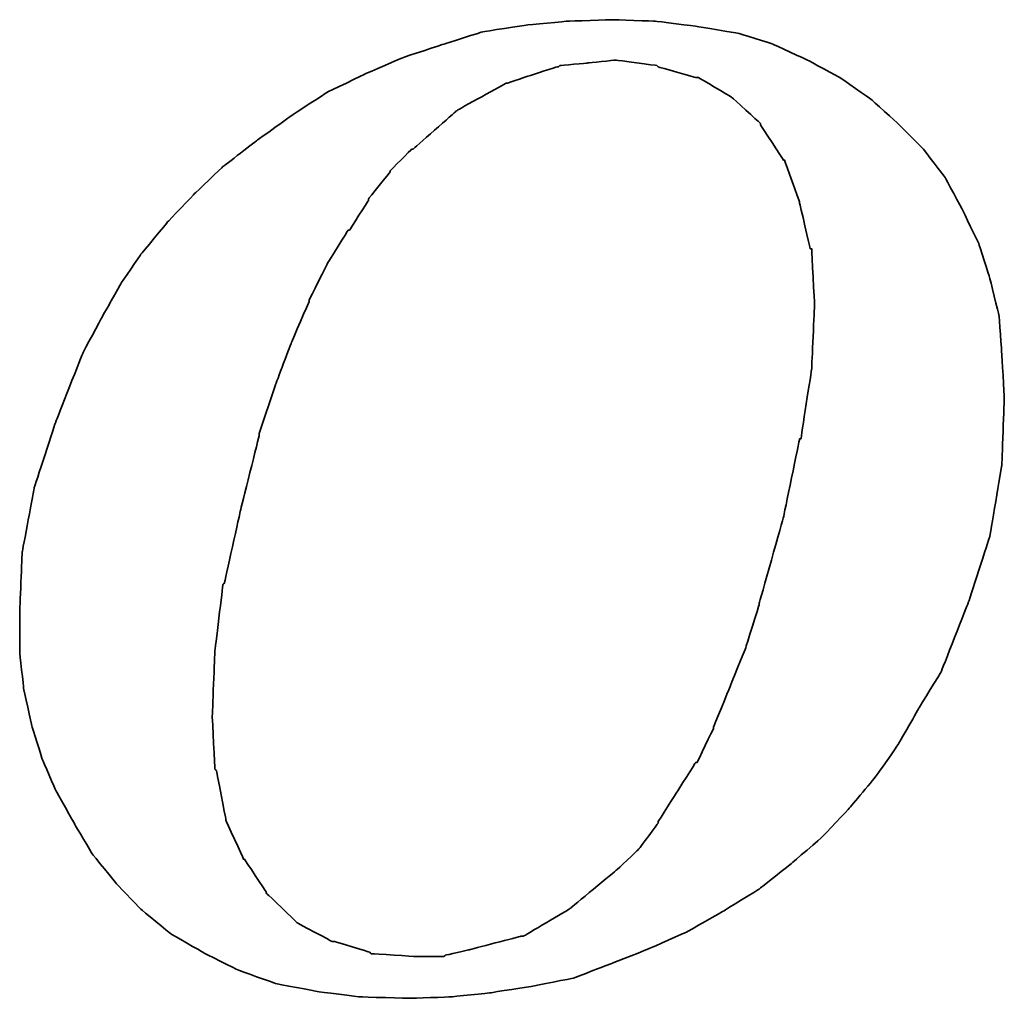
# Model space of a CAD drawing. Header units: millimetres. Extents: x -12 to 314, y 87 to 195.
# Tile 39 of 44: x 247.13 to 249.6, y 114.6 to 117.04. Entities that reach past the tile are written whole.
import ezdxf

# ---------------------------------------------------------------- set-up
doc = ezdxf.new("R2010")
doc.units = ezdxf.units.MM
doc.header["$LTSCALE"] = 0.15
doc.layers.add('DIM', color=4, linetype='CONTINUOUS')
doc.layers.add('layer 1', color=7, linetype='CONTINUOUS')

# ---------------------------------------------------------------- blocks, each defined once
blk = doc.blocks.new('TBI MOTION logo(完整正式版)')
at = {"layer": 'layer 1', "color": 22, "lineweight": 35}
for points, knots in [([(35.79625, -6.98375), (35.79625, -6.98375), (36.23125, -7.43875), (36.23125, -7.43875), (36.23125, -7.43875), (36.23125, -7.43875), (36.75625, -7.87125), (36.75625, -7.87125), (36.75625, -7.87125), (36.75625, -7.87125), (37.33125, -8.20375), (37.33125, -8.20375), (37.33125, -8.20375), (37.33125, -8.20375), (37.95625, -8.51875), (37.95625, -8.51875), (37.95625, -8.51875), (37.95625, -8.51875), (38.62625, -8.75875), (38.62625, -8.75875), (38.62625, -8.75875), (38.62625, -8.75875), (39.37125, -8.90375), (39.37125, -8.90375), (39.37125, -8.90375), (39.37125, -8.90375), (40.14125, -8.99875), (40.14125, -8.99875), (40.14125, -8.99875), (40.14125, -8.99875), (41.02625, -9.02375), (41.02625, -9.02375), (41.02625, -9.02375), (41.02625, -9.02375), (41.74625, -8.99875), (41.74625, -8.99875), (41.74625, -8.99875), (41.74625, -8.99875), (42.46625, -8.92375), (42.46625, -8.92375), (42.46625, -8.92375), (42.46625, -8.92375), (43.21125, -8.80625), (43.21125, -8.80625), (43.21125, -8.80625), (43.21125, -8.80625), (43.93125, -8.66375), (43.93125, -8.66375), (43.93125, -8.66375), (43.93125, -8.66375), (44.62625, -8.39875), (44.62625, -8.39875), (44.62625, -8.39875), (44.62625, -8.39875), (45.29625, -8.13375), (45.29625, -8.13375), (45.29625, -8.13375), (45.29625, -8.13375), (45.94625, -7.84375), (45.94625, -7.84375), (45.94625, -7.84375), (45.94625, -7.84375), (46.61625, -7.46375), (46.61625, -7.46375), (46.61625, -7.46375), (46.61625, -7.46375), (47.24125, -7.07875), (47.24125, -7.07875), (47.24125, -7.07875), (47.24125, -7.07875), (47.81625, -6.62375), (47.81625, -6.62375), (47.81625, -6.62375), (47.81625, -6.62375), (48.36875, -6.14375), (48.36875, -6.14375), (48.36875, -6.14375), (48.36875, -6.14375), (48.84625, -5.64125), (48.84625, -5.64125), (48.84625, -5.64125), (48.84625, -5.64125), (49.32625, -5.06375), (49.32625, -5.06375), (49.32625, -5.06375), (49.32625, -5.06375), (49.71125, -4.51374), (49.71125, -4.51374), (49.71125, -4.51374), (49.71125, -4.51374), (50.09625, -3.83874), (50.09625, -3.83874), (50.09625, -3.83874), (50.09625, -3.83874), (50.48125, -3.21374), (50.48125, -3.21374), (50.48125, -3.21374), (50.48125, -3.21374), (50.96125, -1.99125), (50.96125, -1.99125), (50.96125, -1.99125), (50.96125, -1.99125), (51.34375, -0.81875), (51.34375, -0.81875), (51.34375, -0.81875), (51.34375, -0.81875), (51.56125, 0.45624), (51.56125, 0.45624), (51.56125, 0.45624), (51.56125, 0.45624), (51.60625, 1.67624), (51.60625, 1.67624), (51.60625, 1.67624), (51.60625, 1.67624), (51.56125, 2.44625), (51.56125, 2.44625), (51.56125, 2.44625), (51.56125, 2.44625), (51.51125, 3.14125), (51.51125, 3.14125), (51.51125, 3.14125), (51.51125, 3.14125), (51.34375, 3.81125), (51.34375, 3.81125), (51.34375, 3.81125), (51.34375, 3.81125), (51.15125, 4.41125), (51.15125, 4.41125), (51.15125, 4.41125), (51.15125, 4.41125), (50.86125, 5.01125), (50.86125, 5.01125), (50.86125, 5.01125), (50.86125, 5.01125), (50.55125, 5.58875), (50.55125, 5.58875), (50.55125, 5.58875), (50.55125, 5.58875), (50.16625, 6.09125), (50.16625, 6.09125), (50.16625, 6.09125), (50.16625, 6.09125), (49.71125, 6.54875), (49.71125, 6.54875), (49.71125, 6.54875), (49.71125, 6.54875), (49.23125, 6.98125), (49.23125, 6.98125), (49.23125, 6.98125), (49.23125, 6.98125), (48.67875, 7.36625), (48.67875, 7.36625), (48.67875, 7.36625), (48.67875, 7.36625), (48.10375, 7.67625), (48.10375, 7.67625), (48.10375, 7.67625), (48.10375, 7.67625), (47.48125, 7.96375), (47.48125, 7.96375), (47.48125, 7.96375), (47.48125, 7.96375), (46.85625, 8.15625), (46.85625, 8.15625), (46.85625, 8.15625), (46.85625, 8.15625), (46.13625, 8.27624), (46.13625, 8.27624), (46.13625, 8.27624), (46.13625, 8.27624), (45.39125, 8.37125), (45.39125, 8.37125), (45.39125, 8.37125), (45.39125, 8.37125), (44.62625, 8.39624), (44.62625, 8.39624), (44.62625, 8.39624), (44.62625, 8.39624), (43.83625, 8.37125), (43.83625, 8.37125), (43.83625, 8.37125), (43.83625, 8.37125), (43.09125, 8.30125), (43.09125, 8.30125), (43.09125, 8.30125), (43.09125, 8.30125), (42.32125, 8.18125), (42.32125, 8.18125), (42.32125, 8.18125), (42.32125, 8.18125), (41.62875, 7.96375), (41.62875, 7.96375), (41.62875, 7.96375), (41.62875, 7.96375), (40.90625, 7.72625), (40.90625, 7.72625), (40.90625, 7.72625), (40.90625, 7.72625), (40.23624, 7.43625), (40.23624, 7.43625), (40.23624, 7.43625), (40.23624, 7.43625), (39.54124, 7.10125), (39.54124, 7.10125), (39.54124, 7.10125), (39.54124, 7.10125), (38.91625, 6.69125), (38.91625, 6.69125), (38.91625, 6.69125), (38.91625, 6.69125), (38.31625, 6.26125), (38.31625, 6.26125), (38.31625, 6.26125), (38.31625, 6.26125), (37.69125, 5.78125), (37.69125, 5.78125), (37.69125, 5.78125), (37.69125, 5.78125), (37.18625, 5.30125), (37.18625, 5.30125), (37.18625, 5.30125), (37.18625, 5.30125), (36.70625, 4.79624), (36.70625, 4.79624), (36.70625, 4.79624), (36.70625, 4.79624), (36.23125, 4.22125), (36.23125, 4.22125), (36.23125, 4.22125), (36.23125, 4.22125), (35.87124, 3.69375), (35.87124, 3.69375), (35.87124, 3.69375), (35.87124, 3.69375), (35.53125, 3.09125), (35.53125, 3.09125), (35.53125, 3.09125), (35.53125, 3.09125), (35.19875, 2.47125), (35.19875, 2.47125), (35.19875, 2.47125), (35.19875, 2.47125), (34.71625, 1.24625), (34.71625, 1.24625), (34.71625, 1.24625), (34.71625, 1.24625), (34.33125, 0.06874), (34.33125, 0.06874), (34.33125, 0.06874), (34.33125, 0.06874), (34.11625, -1.07875), (34.11625, -1.07875), (34.11625, -1.07875), (34.11625, -1.07875), (34.07125, -2.15875), (34.07125, -2.15875), (34.07125, -2.15875), (34.07125, -2.15875), (34.07125, -2.85375), (34.07125, -2.85375), (34.07125, -2.85375), (34.07125, -2.85375), (34.14125, -3.50375), (34.14125, -3.50375), (34.14125, -3.50375), (34.14125, -3.50375), (34.28625, -4.17375), (34.28625, -4.17375), (34.28625, -4.17375), (34.28625, -4.17375), (34.47625, -4.77624), (34.47625, -4.77624), (34.47625, -4.77624), (34.47625, -4.77624), (34.71625, -5.32625), (34.71625, -5.32625), (34.71625, -5.32625), (34.71625, -5.32625), (35.05375, -5.92875), (35.05375, -5.92875), (35.05375, -5.92875), (35.05375, -5.92875), (35.36375, -6.45375), (35.36375, -6.45375), (35.36375, -6.45375), (35.36375, -6.45375), (35.79625, -6.98375), (35.79625, -6.98375)], [0, 0, 0, 0, 0.01388889, 0.01388889, 0.01388889, 0.0138889, 0.02777778, 0.02777778, 0.02777778, 0.02777779, 0.04166667, 0.04166667, 0.04166667, 0.04166668, 0.05555556, 0.05555556, 0.05555556, 0.05555557, 0.06944444, 0.06944444, 0.06944444, 0.06944445, 0.08333333, 0.08333333, 0.08333333, 0.08333334, 0.09722222, 0.09722222, 0.09722222, 0.09722223, 0.11111111, 0.11111111, 0.11111111, 0.11111112, 0.125, 0.125, 0.125, 0.12500001, 0.13888889, 0.13888889, 0.13888889, 0.1388889, 0.15277778, 0.15277778, 0.15277778, 0.15277779, 0.16666667, 0.16666667, 0.16666667, 0.16666668, 0.18055556, 0.18055556, 0.18055556, 0.18055557, 0.19444444, 0.19444444, 0.19444444, 0.19444445, 0.20833333, 0.20833333, 0.20833333, 0.20833334, 0.22222222, 0.22222222, 0.22222222, 0.22222223, 0.23611111, 0.23611111, 0.23611111, 0.23611112, 0.25, 0.25, 0.25, 0.25000001, 0.26388889, 0.26388889, 0.26388889, 0.2638889, 0.27777778, 0.27777778, 0.27777778, 0.27777779, 0.29166667, 0.29166667, 0.29166667, 0.29166668, 0.30555556, 0.30555556, 0.30555556, 0.30555557, 0.31944444, 0.31944444, 0.31944444, 0.31944445, 0.33333333, 0.33333333, 0.33333333, 0.33333334, 0.34722222, 0.34722222, 0.34722222, 0.34722223, 0.36111111, 0.36111111, 0.36111111, 0.36111112, 0.375, 0.375, 0.375, 0.37500001, 0.38888889, 0.38888889, 0.38888889, 0.3888889, 0.40277778, 0.40277778, 0.40277778, 0.40277779, 0.41666667, 0.41666667, 0.41666667, 0.41666668, 0.43055556, 0.43055556, 0.43055556, 0.43055557, 0.44444444, 0.44444444, 0.44444444, 0.44444445, 0.45833333, 0.45833333, 0.45833333, 0.45833334, 0.47222222, 0.47222222, 0.47222222, 0.47222223, 0.48611111, 0.48611111, 0.48611111, 0.48611112, 0.5, 0.5, 0.5, 0.50000001, 0.51388889, 0.51388889, 0.51388889, 0.5138889, 0.52777778, 0.52777778, 0.52777778, 0.52777779, 0.54166667, 0.54166667, 0.54166667, 0.54166668, 0.55555556, 0.55555556, 0.55555556, 0.55555557, 0.56944444, 0.56944444, 0.56944444, 0.56944445, 0.58333333, 0.58333333, 0.58333333, 0.58333334, 0.59722222, 0.59722222, 0.59722222, 0.59722223, 0.61111111, 0.61111111, 0.61111111, 0.61111112, 0.625, 0.625, 0.625, 0.62500001, 0.63888889, 0.63888889, 0.63888889, 0.6388889, 0.65277778, 0.65277778, 0.65277778, 0.65277779, 0.66666667, 0.66666667, 0.66666667, 0.66666668, 0.68055556, 0.68055556, 0.68055556, 0.68055557, 0.69444444, 0.69444444, 0.69444444, 0.69444445, 0.70833333, 0.70833333, 0.70833333, 0.70833334, 0.72222222, 0.72222222, 0.72222222, 0.72222223, 0.73611111, 0.73611111, 0.73611111, 0.73611112, 0.75, 0.75, 0.75, 0.75000001, 0.76388889, 0.76388889, 0.76388889, 0.7638889, 0.77777778, 0.77777778, 0.77777778, 0.77777779, 0.79166667, 0.79166667, 0.79166667, 0.79166668, 0.80555556, 0.80555556, 0.80555556, 0.80555557, 0.81944444, 0.81944444, 0.81944444, 0.81944445, 0.83333333, 0.83333333, 0.83333333, 0.83333334, 0.84722222, 0.84722222, 0.84722222, 0.84722223, 0.86111111, 0.86111111, 0.86111111, 0.86111112, 0.875, 0.875, 0.875, 0.87500001, 0.88888889, 0.88888889, 0.88888889, 0.8888889, 0.90277778, 0.90277778, 0.90277778, 0.90277779, 0.91666667, 0.91666667, 0.91666667, 0.91666668, 0.93055556, 0.93055556, 0.93055556, 0.93055557, 0.94444444, 0.94444444, 0.94444444, 0.94444445, 0.95833333, 0.95833333, 0.95833333, 0.95833334, 0.97222222, 0.97222222, 0.97222222, 0.97222223, 0.98611111, 0.98611111, 0.98611111, 0.98611112, 1, 1, 1, 1]), ([(38.33875, 1.03124), (38.33875, 1.03124), (38.62625, 1.89625), (38.62625, 1.89625), (38.62625, 1.89625), (38.62625, 1.89625), (38.91625, 2.66375), (38.91625, 2.66375), (38.91625, 2.66375), (38.91625, 2.66375), (39.22625, 3.38125), (39.22625, 3.38125), (39.22625, 3.38125), (39.22625, 3.38125), (39.22625, 3.40624), (39.22625, 3.40624), (39.22625, 3.40624), (39.22625, 3.40624), (39.56124, 4.07624), (39.56124, 4.07624), (39.56124, 4.07624), (39.56124, 4.07624), (39.92125, 4.65125), (39.92125, 4.65125), (39.92125, 4.65125), (39.92125, 4.65125), (39.94625, 4.65125), (39.94625, 4.65125), (39.94625, 4.65125), (39.94625, 4.65125), (40.28125, 5.17875), (40.28125, 5.17875), (40.28125, 5.17875), (40.28125, 5.17875), (40.28125, 5.20375), (40.28125, 5.20375), (40.28125, 5.20375), (40.28125, 5.20375), (40.66875, 5.68625), (40.66875, 5.68625), (40.66875, 5.68625), (40.66875, 5.68625), (40.66875, 5.70625), (40.66875, 5.70625), (40.66875, 5.70625), (40.66875, 5.70625), (41.05124, 6.09125), (41.05124, 6.09125), (41.05124, 6.09125), (41.05124, 6.09125), (41.07625, 6.09125), (41.07625, 6.09125), (41.07625, 6.09125), (41.07625, 6.09125), (41.84125, 6.76625), (41.84125, 6.76625), (41.84125, 6.76625), (41.84125, 6.76625), (41.86625, 6.78625), (41.86625, 6.78625), (41.86625, 6.78625), (41.86625, 6.78625), (42.73125, 7.26624), (42.73125, 7.26624), (42.73125, 7.26624), (42.73125, 7.26624), (42.75625, 7.26624), (42.75625, 7.26624), (42.75625, 7.26624), (42.75625, 7.26624), (43.18625, 7.41125), (43.18625, 7.41125), (43.18625, 7.41125), (43.18625, 7.41125), (43.64125, 7.55625), (43.64125, 7.55625), (43.64125, 7.55625), (43.64125, 7.55625), (43.66625, 7.55625), (43.66625, 7.55625), (43.66625, 7.55625), (43.66625, 7.55625), (43.69125, 7.58124), (43.69125, 7.58124), (43.69125, 7.58124), (43.69125, 7.58124), (44.19125, 7.62625), (44.19125, 7.62625), (44.19125, 7.62625), (44.19125, 7.62625), (44.67125, 7.67625), (44.67125, 7.67625), (44.67125, 7.67625), (44.67125, 7.67625), (44.69625, 7.67625), (44.69625, 7.67625), (44.69625, 7.67625), (44.69625, 7.67625), (45.41875, 7.58124), (45.41875, 7.58124), (45.41875, 7.58124), (45.41875, 7.58124), (45.44125, 7.55625), (45.44125, 7.55625), (45.44125, 7.55625), (45.44125, 7.55625), (46.11125, 7.36625), (46.11125, 7.36625), (46.11125, 7.36625), (46.11125, 7.36625), (46.13625, 7.36625), (46.13625, 7.36625), (46.13625, 7.36625), (46.13625, 7.36625), (46.15875, 7.36625), (46.15875, 7.36625), (46.15875, 7.36625), (46.15875, 7.36625), (46.73625, 7.02624), (46.73625, 7.02624), (46.73625, 7.02624), (46.73625, 7.02624), (46.76125, 7.00624), (46.76125, 7.00624), (46.76125, 7.00624), (46.76125, 7.00624), (47.24125, 6.57124), (47.24125, 6.57124), (47.24125, 6.57124), (47.24125, 6.57124), (47.26625, 6.54875), (47.26625, 6.54875), (47.26625, 6.54875), (47.26625, 6.54875), (47.26625, 6.52375), (47.26625, 6.52375), (47.26625, 6.52375), (47.26625, 6.52375), (47.67375, 5.89875), (47.67375, 5.89875), (47.67375, 5.89875), (47.67375, 5.89875), (47.69625, 5.89875), (47.69625, 5.89875), (47.69625, 5.89875), (47.69625, 5.89875), (47.69625, 5.87625), (47.69625, 5.87625), (47.69625, 5.87625), (47.69625, 5.87625), (47.96125, 5.15625), (47.96125, 5.15625), (47.96125, 5.15625), (47.96125, 5.15625), (47.96125, 5.13125), (47.96125, 5.13125), (47.96125, 5.13125), (47.96125, 5.13125), (48.15125, 4.31875), (48.15125, 4.31875), (48.15125, 4.31875), (48.15125, 4.31875), (48.17625, 4.31875), (48.17625, 4.31875), (48.17625, 4.31875), (48.17625, 4.31875), (48.17625, 4.29125), (48.17625, 4.29125), (48.17625, 4.29125), (48.17625, 4.29125), (48.22625, 3.33125), (48.22625, 3.33125), (48.22625, 3.33125), (48.22625, 3.33125), (48.22625, 3.30875), (48.22625, 3.30875), (48.22625, 3.30875), (48.22625, 3.30875), (48.17625, 2.20624), (48.17625, 2.20624), (48.17625, 2.20624), (48.17625, 2.20624), (48.17625, 2.18124), (48.17625, 2.18124), (48.17625, 2.18124), (48.17625, 2.18124), (47.98375, 0.93624), (47.98375, 0.93624), (47.98375, 0.93624), (47.98375, 0.93624), (47.96125, 0.93624), (47.96125, 0.93624), (47.96125, 0.93624), (47.96125, 0.93624), (47.67375, -0.45874), (47.67375, -0.45874), (47.67375, -0.45874), (47.67375, -0.45874), (47.24125, -1.99125), (47.24125, -1.99125), (47.24125, -1.99125), (47.24125, -1.99125), (47.24125, -2.01874), (47.24125, -2.01874), (47.24125, -2.01874), (47.24125, -2.01874), (47.00125, -2.78375), (47.00125, -2.78375), (47.00125, -2.78375), (47.00125, -2.78375), (46.71125, -3.50375), (46.71125, -3.50375), (46.71125, -3.50375), (46.71125, -3.50375), (46.42625, -4.19875), (46.42625, -4.19875), (46.42625, -4.19875), (46.42625, -4.19875), (46.42625, -4.22375), (46.42625, -4.22375), (46.42625, -4.22375), (46.42625, -4.22375), (46.13625, -4.82374), (46.13625, -4.82374), (46.13625, -4.82374), (46.13625, -4.82374), (46.11125, -4.82374), (46.11125, -4.82374), (46.11125, -4.82374), (46.11125, -4.82374), (45.77625, -5.35125), (45.77625, -5.35125), (45.77625, -5.35125), (45.77625, -5.35125), (45.44125, -5.87875), (45.44125, -5.87875), (45.44125, -5.87875), (45.44125, -5.87875), (45.44125, -5.90375), (45.44125, -5.90375), (45.44125, -5.90375), (45.44125, -5.90375), (45.10625, -6.35875), (45.10625, -6.35875), (45.10625, -6.35875), (45.10625, -6.35875), (45.08125, -6.38375), (45.08125, -6.38375), (45.08125, -6.38375), (45.08125, -6.38375), (44.69625, -6.74375), (44.69625, -6.74375), (44.69625, -6.74375), (44.69625, -6.74375), (43.88375, -7.41625), (43.88375, -7.41625), (43.88375, -7.41625), (43.88375, -7.41625), (43.85625, -7.43875), (43.85625, -7.43875), (43.85625, -7.43875), (43.85625, -7.43875), (43.04125, -7.91875), (43.04125, -7.91875), (43.04125, -7.91875), (43.04125, -7.91875), (43.01625, -7.91875), (43.01625, -7.91875), (43.01625, -7.91875), (43.01625, -7.91875), (42.99625, -7.91875), (42.99625, -7.91875), (42.99625, -7.91875), (42.99625, -7.91875), (42.08125, -8.15875), (42.08125, -8.15875), (42.08125, -8.15875), (42.08125, -8.15875), (41.65125, -8.25625), (41.65125, -8.25625), (41.65125, -8.25625), (41.65125, -8.25625), (41.62875, -8.27875), (41.62875, -8.27875), (41.62875, -8.27875), (41.62875, -8.27875), (41.60125, -8.27875), (41.60125, -8.27875), (41.60125, -8.27875), (41.60125, -8.27875), (41.12125, -8.27875), (41.12125, -8.27875), (41.12125, -8.27875), (41.12125, -8.27875), (40.35624, -8.23125), (40.35624, -8.23125), (40.35624, -8.23125), (40.35624, -8.23125), (40.33125, -8.23125), (40.33125, -8.23125), (40.33125, -8.23125), (40.33125, -8.23125), (40.30625, -8.20375), (40.30625, -8.20375), (40.30625, -8.20375), (40.30625, -8.20375), (39.68375, -8.01375), (39.68375, -8.01375), (39.68375, -8.01375), (39.68375, -8.01375), (39.66124, -8.01375), (39.66124, -8.01375), (39.66124, -8.01375), (39.66124, -8.01375), (39.63625, -8.01375), (39.63625, -8.01375), (39.63625, -8.01375), (39.63625, -8.01375), (39.01125, -7.67875), (39.01125, -7.67875), (39.01125, -7.67875), (39.01125, -7.67875), (38.98875, -7.65375), (38.98875, -7.65375), (38.98875, -7.65375), (38.98875, -7.65375), (38.48625, -7.17375), (38.48625, -7.17375), (38.48625, -7.17375), (38.48625, -7.17375), (38.45875, -7.14875), (38.45875, -7.14875), (38.45875, -7.14875), (38.45875, -7.14875), (38.45875, -7.12875), (38.45875, -7.12875), (38.45875, -7.12875), (38.45875, -7.12875), (38.07625, -6.54875), (38.07625, -6.54875), (38.07625, -6.54875), (38.07625, -6.54875), (38.05125, -6.54875), (38.05125, -6.54875), (38.05125, -6.54875), (38.05125, -6.54875), (38.05125, -6.52875), (38.05125, -6.52875), (38.05125, -6.52875), (38.05125, -6.52875), (37.74125, -5.85375), (37.74125, -5.85375), (37.74125, -5.85375), (37.74125, -5.85375), (37.74125, -5.82875), (37.74125, -5.82875), (37.74125, -5.82875), (37.74125, -5.82875), (37.57375, -4.96875), (37.57375, -4.96875), (37.57375, -4.96875), (37.57375, -4.96875), (37.54625, -4.94375), (37.54625, -4.94375), (37.54625, -4.94375), (37.54625, -4.94375), (37.50125, -4.03375), (37.50125, -4.03375), (37.50125, -4.03375), (37.50125, -4.03375), (37.50125, -4.00875), (37.50125, -4.00875), (37.50125, -4.00875), (37.50125, -4.00875), (37.54625, -2.85375), (37.54625, -2.85375), (37.54625, -2.85375), (37.54625, -2.85375), (37.69125, -1.65875), (37.69125, -1.65875), (37.69125, -1.65875), (37.69125, -1.65875), (37.71624, -1.63375), (37.71624, -1.63375), (37.71624, -1.63375), (37.71624, -1.63375), (38.00375, -0.33875), (38.00375, -0.33875), (38.00375, -0.33875), (38.00375, -0.33875), (38.33875, 1.00624), (38.33875, 1.00624), (38.33875, 1.00624), (38.33875, 1.00624), (38.33875, 1.03124), (38.33875, 1.03124)], [0, 0, 0, 0, 0.01010101, 0.01010101, 0.01010101, 0.01010102, 0.02020202, 0.02020202, 0.02020202, 0.02020203, 0.03030303, 0.03030303, 0.03030303, 0.03030304, 0.04040404, 0.04040404, 0.04040404, 0.04040405, 0.05050505, 0.05050505, 0.05050505, 0.05050506, 0.06060606, 0.06060606, 0.06060606, 0.06060607, 0.07070707, 0.07070707, 0.07070707, 0.07070708, 0.08080808, 0.08080808, 0.08080808, 0.08080809, 0.09090909, 0.09090909, 0.09090909, 0.0909091, 0.1010101, 0.1010101, 0.1010101, 0.10101011, 0.11111111, 0.11111111, 0.11111111, 0.11111112, 0.12121212, 0.12121212, 0.12121212, 0.12121213, 0.13131313, 0.13131313, 0.13131313, 0.13131314, 0.14141414, 0.14141414, 0.14141414, 0.14141415, 0.15151515, 0.15151515, 0.15151515, 0.15151516, 0.16161616, 0.16161616, 0.16161616, 0.16161617, 0.17171717, 0.17171717, 0.17171717, 0.17171718, 0.18181818, 0.18181818, 0.18181818, 0.18181819, 0.19191919, 0.19191919, 0.19191919, 0.1919192, 0.2020202, 0.2020202, 0.2020202, 0.20202021, 0.21212121, 0.21212121, 0.21212121, 0.21212122, 0.22222222, 0.22222222, 0.22222222, 0.22222223, 0.23232323, 0.23232323, 0.23232323, 0.23232324, 0.24242424, 0.24242424, 0.24242424, 0.24242425, 0.25252525, 0.25252525, 0.25252525, 0.25252526, 0.26262626, 0.26262626, 0.26262626, 0.26262627, 0.27272727, 0.27272727, 0.27272727, 0.27272728, 0.28282828, 0.28282828, 0.28282828, 0.28282829, 0.29292929, 0.29292929, 0.29292929, 0.2929293, 0.3030303, 0.3030303, 0.3030303, 0.30303031, 0.31313131, 0.31313131, 0.31313131, 0.31313132, 0.32323232, 0.32323232, 0.32323232, 0.32323233, 0.33333333, 0.33333333, 0.33333333, 0.33333334, 0.34343434, 0.34343434, 0.34343434, 0.34343435, 0.35353535, 0.35353535, 0.35353535, 0.35353536, 0.36363636, 0.36363636, 0.36363636, 0.36363637, 0.37373737, 0.37373737, 0.37373737, 0.37373738, 0.38383838, 0.38383838, 0.38383838, 0.38383839, 0.39393939, 0.39393939, 0.39393939, 0.3939394, 0.4040404, 0.4040404, 0.4040404, 0.40404041, 0.41414141, 0.41414141, 0.41414141, 0.41414142, 0.42424242, 0.42424242, 0.42424242, 0.42424243, 0.43434343, 0.43434343, 0.43434343, 0.43434344, 0.44444444, 0.44444444, 0.44444444, 0.44444445, 0.45454545, 0.45454545, 0.45454545, 0.45454546, 0.46464646, 0.46464646, 0.46464646, 0.46464647, 0.47474747, 0.47474747, 0.47474747, 0.47474748, 0.48484848, 0.48484848, 0.48484848, 0.48484849, 0.49494949, 0.49494949, 0.49494949, 0.4949495, 0.50505051, 0.50505051, 0.50505051, 0.50505052, 0.51515152, 0.51515152, 0.51515152, 0.51515153, 0.52525253, 0.52525253, 0.52525253, 0.52525254, 0.53535354, 0.53535354, 0.53535354, 0.53535355, 0.54545455, 0.54545455, 0.54545455, 0.54545456, 0.55555556, 0.55555556, 0.55555556, 0.55555557, 0.56565657, 0.56565657, 0.56565657, 0.56565658, 0.57575758, 0.57575758, 0.57575758, 0.57575759, 0.58585859, 0.58585859, 0.58585859, 0.5858586, 0.5959596, 0.5959596, 0.5959596, 0.59595961, 0.60606061, 0.60606061, 0.60606061, 0.60606062, 0.61616162, 0.61616162, 0.61616162, 0.61616163, 0.62626263, 0.62626263, 0.62626263, 0.62626264, 0.63636364, 0.63636364, 0.63636364, 0.63636365, 0.64646465, 0.64646465, 0.64646465, 0.64646466, 0.65656566, 0.65656566, 0.65656566, 0.65656567, 0.66666667, 0.66666667, 0.66666667, 0.66666668, 0.67676768, 0.67676768, 0.67676768, 0.67676769, 0.68686869, 0.68686869, 0.68686869, 0.6868687, 0.6969697, 0.6969697, 0.6969697, 0.69696971, 0.70707071, 0.70707071, 0.70707071, 0.70707072, 0.71717172, 0.71717172, 0.71717172, 0.71717173, 0.72727273, 0.72727273, 0.72727273, 0.72727274, 0.73737374, 0.73737374, 0.73737374, 0.73737375, 0.74747475, 0.74747475, 0.74747475, 0.74747476, 0.75757576, 0.75757576, 0.75757576, 0.75757577, 0.76767677, 0.76767677, 0.76767677, 0.76767678, 0.77777778, 0.77777778, 0.77777778, 0.77777779, 0.78787879, 0.78787879, 0.78787879, 0.7878788, 0.7979798, 0.7979798, 0.7979798, 0.79797981, 0.80808081, 0.80808081, 0.80808081, 0.80808082, 0.81818182, 0.81818182, 0.81818182, 0.81818183, 0.82828283, 0.82828283, 0.82828283, 0.82828284, 0.83838384, 0.83838384, 0.83838384, 0.83838385, 0.84848485, 0.84848485, 0.84848485, 0.84848486, 0.85858586, 0.85858586, 0.85858586, 0.85858587, 0.86868687, 0.86868687, 0.86868687, 0.86868688, 0.87878788, 0.87878788, 0.87878788, 0.87878789, 0.88888889, 0.88888889, 0.88888889, 0.8888889, 0.8989899, 0.8989899, 0.8989899, 0.89898991, 0.90909091, 0.90909091, 0.90909091, 0.90909092, 0.91919192, 0.91919192, 0.91919192, 0.91919193, 0.92929293, 0.92929293, 0.92929293, 0.92929294, 0.93939394, 0.93939394, 0.93939394, 0.93939395, 0.94949495, 0.94949495, 0.94949495, 0.94949496, 0.95959596, 0.95959596, 0.95959596, 0.95959597, 0.96969697, 0.96969697, 0.96969697, 0.96969698, 0.97979798, 0.97979798, 0.97979798, 0.97979799, 0.98989899, 0.98989899, 0.98989899, 0.989899, 1, 1, 1, 1])]:
    blk.add_open_spline(points, degree=3, knots=knots, dxfattribs=at)

msp = doc.modelspace()

# ---------------------------------------------------------------- block references
at = {"layer": 'DIM', "color": 7, "xscale": 0.1404528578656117, "yscale": 0.1404528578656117, "zscale": 0.1404528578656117}
msp.add_blockref('TBI MOTION logo(完整正式版)', (242.3471, 115.8653), dxfattribs=at)

doc.saveas('drawing.dxf')
